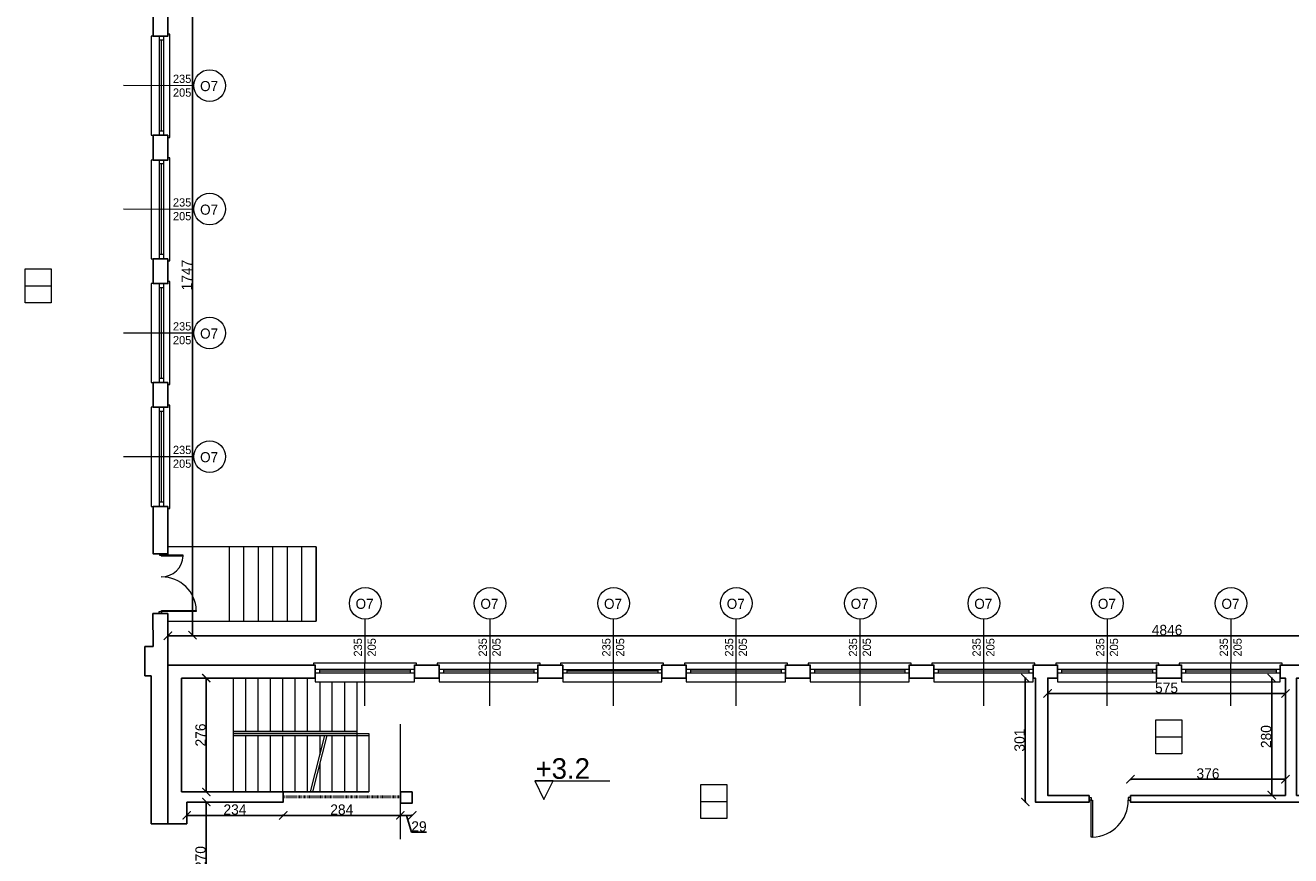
# Model space of a CAD drawing. Header units: centimetres. Extents: x -17621 to 77377, y -18613 to 66.
# Tile 55 of 173: x 10492 to 13560, y -16300 to -14286. Entities that reach past the tile are written whole.
import ezdxf

# ---------------------------------------------------------------- set-up
doc = ezdxf.new("R2010")
doc.units = ezdxf.units.CM
doc.linetypes.add('ACAD_ISO03W100', pattern=[30, 12, -18])
doc.layers.add('0-wymiarowanie rys.CAD', color=5, linetype='Continuous', lineweight=0, true_color=0x0000ff)
for name, color, linetype, lineweight in [('a_drzwi i okna', 2, 'Continuous', 0), ('a_inwentaryzacja', 141, 'Continuous', 0), ('a_wymiarowanie', 211, 'Continuous', 0), ('drzwi', 2, 'Continuous', 0), ('pomieszczenia', 191, 'Continuous', 5)]:
    doc.layers.add(name, color=color, linetype=linetype, lineweight=lineweight)
for name, color, linetype in [('PDF2_A220 ŚCIANY WEWNĘTRZNE', 7, 'Continuous'), ('PDF2_A250 SCHODY', 7, 'Continuous'), ('PDF2_A310 STOLARKA ZEWNĘTRZNA', 7, 'Continuous'), ('PDF5_A710 OZNACZENIA KOMUNIKACJI', 7, 'Continuous'), ('PDF5_Text', 7, 'Continuous')]:
    doc.layers.add(name, color=color, linetype=linetype)
doc.styles.add('PDF Century Gothic', font='GOTHIC.TTF')
doc.dimstyles.new('ISO-25', dxfattribs={"dimtxt": 25, "dimasz": 20, "dimexe": 0.6, "dimexo": 0.375, "dimtad": 1, "dimdec": 0, "dimtxsty": 'PDF Century Gothic', "dimblk": 'ARCHTICK', "dimcen": 2.5, "dimadec": 1, "dimazin": 0, "dimtfac": 1, "dimtdec": 0, "dimtmove": 0, "dimatfit": 3, "dimldrblk": 'ARCHTICK', "dimfxl": 2, "dimfxlon": 1, "dimarcsym": 0})

# ---------------------------------------------------------------- blocks, each defined once
blk = doc.blocks.new('_ArchTick')
at = {"color": 0, "linetype": 'ByBlock', "const_width": 0.15}
blk.add_lwpolyline([(-0.5, -0.5), (0.5, 0.5)], dxfattribs=at)
blk = doc.blocks.new('*D258')
at = {"layer": 'a_wymiarowanie', "color": 0, "lineweight": -2, "transparency": 16777216}
for p, q in [((10928.7, -16169.8), (10931.3, -16169.8)), ((10930.7, -16439), (10930.7, -16169.8)), ((10928.7, -16439), (10931.3, -16439))]:
    blk.add_line(p, q, dxfattribs=at)
at = {"layer": 'Defpoints', "color": 0, "transparency": 16777216}
for p in [(10883.2, -16169.8), (10930.7, -16169.8), (10883.2, -16439)]:
    blk.add_point(p, dxfattribs=at)
at = {"layer": 'a_wymiarowanie', "color": 0, "lineweight": -2, "transparency": 16777216, "xscale": 20, "yscale": 20, "zscale": 20}
for p, rotation in [((10930.7, -16169.8), 90), ((10930.7, -16439), 270)]:
    blk.add_blockref('_ArchTick', p, dxfattribs=dict(at, rotation=rotation))
at = {"layer": 'a_wymiarowanie', "color": 0, "lineweight": 0, "transparency": 16777216, "insert": (10916.9, -16304.4), "char_height": 25, "attachment_point": 5, "rotation": 90, "style": 'PDF Century Gothic'}
blk.add_mtext('270', dxfattribs=at)
blk = doc.blocks.new('*D98')
at = {"layer": 'a_wymiarowanie', "color": 0, "lineweight": -2, "transparency": 16777216}
for p, q in [((12971, -15904.4), (12971, -15907)), ((12971, -15906.4), (13547.6, -15906.4)), ((13547.6, -15904.4), (13547.6, -15907))]:
    blk.add_line(p, q, dxfattribs=at)
at = {"layer": 'Defpoints', "color": 0, "transparency": 16777216}
for p in [(12971, -15869.2), (13547.6, -15869.2), (13547.6, -15906.4)]:
    blk.add_point(p, dxfattribs=at)
at = {"layer": 'a_wymiarowanie', "color": 0, "lineweight": -2, "transparency": 16777216, "xscale": 20, "yscale": 20, "zscale": 20, "rotation": 180}
blk.add_blockref('_ArchTick', (12971, -15906.4), dxfattribs=at)
at = {"layer": 'a_wymiarowanie', "color": 0, "lineweight": -2, "transparency": 16777216, "xscale": 20, "yscale": 20, "zscale": 20}
blk.add_blockref('_ArchTick', (13547.6, -15906.4), dxfattribs=at)
at = {"layer": 'a_wymiarowanie', "color": 0, "lineweight": 0, "transparency": 16777216, "insert": (13259.3, -15893), "char_height": 25, "attachment_point": 5, "style": 'PDF Century Gothic'}
blk.add_mtext('575', dxfattribs=at)
blk = doc.blocks.new('*D99')
at = {"layer": 'a_wymiarowanie', "color": 0, "lineweight": -2, "transparency": 16777216}
for p, q in [((13516.5, -15869.2), (13513.9, -15869.2)), ((13514.5, -16152.9), (13514.5, -15869.2)), ((13516.5, -16152.9), (13513.9, -16152.9))]:
    blk.add_line(p, q, dxfattribs=at)
at = {"layer": 'Defpoints', "color": 0, "transparency": 16777216}
for p in [(13514.5, -15869.2), (13547.6, -15869.2), (13547.6, -16152.9)]:
    blk.add_point(p, dxfattribs=at)
at = {"layer": 'a_wymiarowanie', "color": 0, "lineweight": -2, "transparency": 16777216, "xscale": 20, "yscale": 20, "zscale": 20}
for p, rotation in [((13514.5, -15869.2), 90), ((13514.5, -16152.9), 270)]:
    blk.add_blockref('_ArchTick', p, dxfattribs=dict(at, rotation=rotation))
at = {"layer": 'a_wymiarowanie', "color": 0, "lineweight": 0, "transparency": 16777216, "insert": (13500.8, -16011.1), "char_height": 25, "attachment_point": 5, "rotation": 90, "style": 'PDF Century Gothic'}
blk.add_mtext('280', dxfattribs=at)
blk = doc.blocks.new('*D100')
at = {"layer": 'a_wymiarowanie', "color": 0, "lineweight": -2, "transparency": 16777216}
for p, q in [((13171.7, -16116.5), (13171.7, -16113.9)), ((13171.7, -16114.5), (13547.6, -16114.5)), ((13547.6, -16116.5), (13547.6, -16113.9))]:
    blk.add_line(p, q, dxfattribs=at)
at = {"layer": 'Defpoints', "color": 0, "transparency": 16777216}
for p in [(13547.6, -16114.5), (13171.7, -16152.9), (13547.6, -16152.9)]:
    blk.add_point(p, dxfattribs=at)
at = {"layer": 'a_wymiarowanie', "color": 0, "lineweight": -2, "transparency": 16777216, "xscale": 20, "yscale": 20, "zscale": 20, "rotation": 180}
blk.add_blockref('_ArchTick', (13171.7, -16114.5), dxfattribs=at)
at = {"layer": 'a_wymiarowanie', "color": 0, "lineweight": -2, "transparency": 16777216, "xscale": 20, "yscale": 20, "zscale": 20}
blk.add_blockref('_ArchTick', (13547.6, -16114.5), dxfattribs=at)
at = {"layer": 'a_wymiarowanie', "color": 0, "lineweight": 0, "transparency": 16777216, "insert": (13359.7, -16100.8), "char_height": 25, "attachment_point": 5, "style": 'PDF Century Gothic'}
blk.add_mtext('376', dxfattribs=at)
blk = doc.blocks.new('*D277')
at = {"layer": 'a_wymiarowanie', "color": 0, "lineweight": -2, "transparency": 16777216}
for p, q in [((10928.7, -15869.2), (10931.3, -15869.2)), ((10930.7, -16145.3), (10930.7, -15869.2)), ((10928.7, -16145.3), (10931.3, -16145.3))]:
    blk.add_line(p, q, dxfattribs=at)
at = {"layer": 'Defpoints', "color": 0, "transparency": 16777216}
for p in [(10870.5, -15869.2), (10930.7, -15869.2), (10870.5, -16145.3)]:
    blk.add_point(p, dxfattribs=at)
at = {"layer": 'a_wymiarowanie', "color": 0, "lineweight": -2, "transparency": 16777216, "xscale": 20, "yscale": 20, "zscale": 20}
for p, rotation in [((10930.7, -15869.2), 90), ((10930.7, -16145.3), 270)]:
    blk.add_blockref('_ArchTick', p, dxfattribs=dict(at, rotation=rotation))
at = {"layer": 'a_wymiarowanie', "color": 0, "lineweight": 0, "transparency": 16777216, "insert": (10916.9, -16007.2), "char_height": 25, "attachment_point": 5, "rotation": 90, "style": 'PDF Century Gothic'}
blk.add_mtext('276', dxfattribs=at)
blk = doc.blocks.new('*D512')
at = {"layer": 'a_wymiarowanie', "color": 0, "lineweight": -2, "transparency": 16777216}
for p, q in [((10883.2, -16200), (10883.2, -16202.6)), ((11117.2, -16200), (11117.2, -16202.6)), ((10883.2, -16202), (11117.2, -16202))]:
    blk.add_line(p, q, dxfattribs=at)
at = {"layer": 'Defpoints', "color": 0, "transparency": 16777216}
for p in [(10883.2, -16169.8), (11117.2, -16169.8), (11117.2, -16202)]:
    blk.add_point(p, dxfattribs=at)
at = {"layer": 'a_wymiarowanie', "color": 0, "lineweight": -2, "transparency": 16777216, "xscale": 20, "yscale": 20, "zscale": 20, "rotation": 180}
blk.add_blockref('_ArchTick', (10883.2, -16202), dxfattribs=at)
at = {"layer": 'a_wymiarowanie', "color": 0, "lineweight": -2, "transparency": 16777216, "xscale": 20, "yscale": 20, "zscale": 20}
blk.add_blockref('_ArchTick', (11117.2, -16202), dxfattribs=at)
at = {"layer": 'a_wymiarowanie', "color": 0, "lineweight": 0, "transparency": 16777216, "insert": (11000.2, -16188.2), "char_height": 25, "attachment_point": 5, "style": 'PDF Century Gothic'}
blk.add_mtext('234', dxfattribs=at)
blk = doc.blocks.new('*D513')
at = {"layer": 'a_wymiarowanie', "color": 0, "lineweight": -2, "transparency": 16777216}
for p, q in [((11117.2, -16200), (11117.2, -16202.6)), ((11401.3, -16200), (11401.3, -16202.6)), ((11117.2, -16202), (11401.3, -16202))]:
    blk.add_line(p, q, dxfattribs=at)
at = {"layer": 'Defpoints', "color": 0, "transparency": 16777216}
for p in [(11117.2, -16169.8), (11401.3, -16158.8), (11401.3, -16202)]:
    blk.add_point(p, dxfattribs=at)
at = {"layer": 'a_wymiarowanie', "color": 0, "lineweight": -2, "transparency": 16777216, "xscale": 20, "yscale": 20, "zscale": 20, "rotation": 180}
blk.add_blockref('_ArchTick', (11117.2, -16202), dxfattribs=at)
at = {"layer": 'a_wymiarowanie', "color": 0, "lineweight": -2, "transparency": 16777216, "xscale": 20, "yscale": 20, "zscale": 20}
blk.add_blockref('_ArchTick', (11401.3, -16202), dxfattribs=at)
at = {"layer": 'a_wymiarowanie', "color": 0, "lineweight": 0, "transparency": 16777216, "insert": (11259.2, -16188.2), "char_height": 25, "attachment_point": 5, "style": 'PDF Century Gothic'}
blk.add_mtext('284', dxfattribs=at)
blk = doc.blocks.new('*D514')
at = {"layer": 'a_wymiarowanie', "color": 0, "lineweight": -2, "transparency": 16777216}
for p, q in [((11401.3, -16200), (11401.3, -16202.6)), ((11430.3, -16200), (11430.3, -16202.6)), ((11401.3, -16202), (11430.3, -16202)), ((11415.8, -16202), (11428.1, -16242.9)), ((11428.1, -16242.9), (11464.7, -16242.9))]:
    blk.add_line(p, q, dxfattribs=at)
at = {"layer": 'Defpoints', "color": 0, "transparency": 16777216}
for p in [(11401.3, -16158.8), (11430.3, -16172.3), (11430.3, -16202)]:
    blk.add_point(p, dxfattribs=at)
at = {"layer": 'a_wymiarowanie', "color": 0, "lineweight": -2, "transparency": 16777216, "xscale": 20, "yscale": 20, "zscale": 20, "rotation": 180}
blk.add_blockref('_ArchTick', (11401.3, -16202), dxfattribs=at)
at = {"layer": 'a_wymiarowanie', "color": 0, "lineweight": -2, "transparency": 16777216, "xscale": 20, "yscale": 20, "zscale": 20}
blk.add_blockref('_ArchTick', (11430.3, -16202), dxfattribs=at)
at = {"layer": 'a_wymiarowanie', "color": 0, "lineweight": 0, "transparency": 16777216, "insert": (11446.4, -16229.1), "char_height": 25, "attachment_point": 5, "style": 'PDF Century Gothic'}
blk.add_mtext('29', dxfattribs=at)
blk = doc.blocks.new('*D515')
at = {"layer": 'a_wymiarowanie', "color": 0, "lineweight": -2, "transparency": 16777216}
for p, q in [((12918.8, -15869.2), (12916.2, -15869.2)), ((12916.8, -15869.2), (12916.8, -16169.8)), ((12918.8, -16169.8), (12916.2, -16169.8))]:
    blk.add_line(p, q, dxfattribs=at)
at = {"layer": 'Defpoints', "color": 0, "transparency": 16777216}
for p in [(12941.4, -15869.2), (12916.8, -16169.8), (12941.4, -16169.8)]:
    blk.add_point(p, dxfattribs=at)
at = {"layer": 'a_wymiarowanie', "color": 0, "lineweight": -2, "transparency": 16777216, "xscale": 20, "yscale": 20, "zscale": 20}
for p, rotation in [((12916.8, -15869.2), 90), ((12916.8, -16169.8), 270)]:
    blk.add_blockref('_ArchTick', p, dxfattribs=dict(at, rotation=rotation))
at = {"layer": 'a_wymiarowanie', "color": 0, "lineweight": 0, "transparency": 16777216, "insert": (12903, -16019.5), "char_height": 25, "attachment_point": 5, "rotation": 90, "style": 'PDF Century Gothic'}
blk.add_mtext('301', dxfattribs=at)
blk = doc.blocks.new('*D1055')
at = {"layer": '0-wymiarowanie rys.CAD', "color": 0, "linetype": 'Continuous', "lineweight": -2, "transparency": 16777216}
for p, q in [((10837.5, -15768.4), (10837.5, -15765.8)), ((15683.7, -15766.4), (10837.5, -15766.4)), ((15683.7, -15768.4), (15683.7, -15765.8))]:
    blk.add_line(p, q, dxfattribs=at)
at = {"layer": 'Defpoints', "color": 0, "linetype": 'Continuous', "transparency": 16777216}
for p in [(10837.5, -15766.4), (10837.5, -15837.9), (15683.7, -15837.1)]:
    blk.add_point(p, dxfattribs=at)
at = {"layer": '0-wymiarowanie rys.CAD', "color": 0, "linetype": 'Continuous', "lineweight": -2, "transparency": 16777216, "xscale": 20, "yscale": 20, "zscale": 20, "rotation": 180}
blk.add_blockref('_ArchTick', (10837.5, -15766.4), dxfattribs=at)
at = {"layer": '0-wymiarowanie rys.CAD', "color": 0, "linetype": 'Continuous', "lineweight": -2, "transparency": 16777216, "xscale": 20, "yscale": 20, "zscale": 20}
blk.add_blockref('_ArchTick', (15683.7, -15766.4), dxfattribs=at)
at = {"layer": '0-wymiarowanie rys.CAD', "color": 0, "linetype": 'Continuous', "transparency": 16777216, "insert": (13260.6, -15752.7), "char_height": 25, "attachment_point": 5, "style": 'PDF Century Gothic'}
blk.add_mtext('4846', dxfattribs=at)
blk = doc.blocks.new('*D1056')
at = {"layer": '0-wymiarowanie rys.CAD', "color": 0, "linetype": 'Continuous', "lineweight": -2, "transparency": 16777216}
for p, q in [((10895.2, -14018.4), (10897.8, -14018.4)), ((10897.2, -15765.2), (10897.2, -14018.4)), ((10895.2, -15765.2), (10897.8, -15765.2))]:
    blk.add_line(p, q, dxfattribs=at)
at = {"layer": 'Defpoints', "color": 0, "linetype": 'Continuous', "transparency": 16777216}
for p in [(10838.7, -14018.4), (10897.2, -14018.4), (10838.7, -15765.2)]:
    blk.add_point(p, dxfattribs=at)
at = {"layer": '0-wymiarowanie rys.CAD', "color": 0, "linetype": 'Continuous', "lineweight": -2, "transparency": 16777216, "xscale": 20, "yscale": 20, "zscale": 20}
for p, rotation in [((10897.2, -14018.4), 90), ((10897.2, -15765.2), 270)]:
    blk.add_blockref('_ArchTick', p, dxfattribs=dict(at, rotation=rotation))
at = {"layer": '0-wymiarowanie rys.CAD', "color": 0, "linetype": 'Continuous', "transparency": 16777216, "insert": (10883.5, -14891.8), "char_height": 25, "attachment_point": 5, "rotation": 90, "style": 'PDF Century Gothic'}
blk.add_mtext('1747', dxfattribs=at)

msp = doc.modelspace()

# ---------------------------------------------------------------- linework, layer by layer
at = {"layer": 'a_drzwi i okna'}
for p, q in [((10900.5, -14432.6), (10730.3, -14432.2)), ((10900.5, -14732.3), (10730.3, -14731.9)), ((10900.5, -15032.9), (10730.3, -15032.5)), ((10900.5, -15332.6), (10730.3, -15332.2)), ((11315.2, -15726.2), (11314.7, -15936.4)), ((11617.9, -15726.2), (11617.4, -15936.4)), ((11917.6, -15726.2), (11917.1, -15936.4)), ((12215.2, -15726.2), (12214.7, -15936.4)), ((12515.8, -15726.2), (12515.3, -15936.4)), ((12815.5, -15726.2), (12815, -15936.4)), ((13115.2, -15726.2), (13114.7, -15936.4)), ((13415, -15726.2), (13414.4, -15936.4))]:
    msp.add_line(p, q, dxfattribs=at)
for centre in [(10938.9, -14432.1), (10938.9, -14731.8), (10938.9, -15032.4), (10938.9, -15332.1), (11316, -15687.8), (11618.7, -15687.8), (11918.4, -15687.8), (12216, -15687.8), (12516.6, -15687.8), (12816.3, -15687.8), (13116, -15687.8), (13415.7, -15687.8)]:
    msp.add_circle(centre, 38.4, dxfattribs=at)
at = {"layer": 'a_inwentaryzacja', "lineweight": 25}
for p, q in [((10801, -15712.6), (10837.5, -15712.6)), ((10801.9, -15792.2), (10801, -15712.6)), ((10837.5, -15712.6), (10837.5, -16222.3)), ((10781.6, -15863.3), (10781.6, -15792.2)), ((10781.6, -15792.2), (10801.9, -15792.2)), ((10797.4, -15863.3), (10781.6, -15863.3)), ((10797.4, -16222.3), (10797.4, -15863.3)), ((10837.5, -15837.9), (11194.7, -15837.9)), ((11194.7, -15837.9), (11194.7, -15869.2)), ((11194.7, -15869.2), (10870.5, -15869.2)), ((10870.5, -15869.2), (10870.5, -16145.3)), ((10883.2, -16169.8), (10883.2, -16222.3)), ((10883.2, -16222.3), (10797.4, -16222.3))]:
    msp.add_line(p, q, dxfattribs=at)
at = {"layer": 'a_inwentaryzacja', "linetype": 'ACAD_ISO03W100', "lineweight": 25, "ltscale": 0.1}
for p, q in [((11117.2, -16155.2), (11401.3, -16155.2)), ((11117.2, -16158.5), (11401.3, -16158.5))]:
    msp.add_line(p, q, dxfattribs=at)
at = {"layer": 'a_inwentaryzacja', "lineweight": 25}
for points in [[(10801, -14312.2), (10837.5, -14312.2), (10801.9, -14312.2), (10801.9, -14252.1), (10837.5, -14252.1), (10837.5, -14312.2)], [(10870.5, -16145.3), (11117.2, -16145.3), (11117.2, -16169.8), (10883.2, -16169.8)]]:
    msp.add_lwpolyline(points, dxfattribs=at)
for points in [[(10837.5, -14552.7), (10801.9, -14552.7), (10801.9, -14612.8), (10837.5, -14612.8)], [(10837.5, -14852.4), (10801.9, -14852.4), (10801.9, -14912.5), (10837.5, -14912.5)], [(10837.5, -15152.1), (10801.9, -15152.1), (10801.9, -15212.2), (10837.5, -15212.2)], [(10837.5, -15452.7), (10801.9, -15452.7), (10801.9, -15567.8), (10837.5, -15567.8)], [(11495.3, -15869.2), (11435.2, -15869.2), (11435.2, -15837.9), (11495.3, -15837.9)], [(11795, -15869.2), (11734.9, -15869.2), (11734.9, -15837.9), (11795, -15837.9)], [(12094.7, -15869.2), (12035.5, -15869.2), (12035.5, -15837.9), (12094.7, -15837.9)], [(12395.3, -15869.2), (12335.2, -15869.2), (12335.2, -15837.9), (12395.3, -15837.9)], [(12695, -15869.2), (12634.9, -15869.2), (12634.9, -15837.9), (12695, -15837.9)], [(13071.8, -16153.7), (12971, -16153.7), (12971, -15869.2), (12994.7, -15869.2), (12994.7, -15837.9), (12935.5, -15837.9), (12935.5, -15869.2), (12941.4, -15869.2), (12941.4, -16169.8), (13071.8, -16169.8)], [(13171.7, -16153.7), (13171.7, -16169.8), (13860, -16169.8), (13860, -16153.7), (13854.1, -16153.7), (13854.1, -15972.9), (13842.3, -15972.9), (13842.3, -16153.7), (13574.7, -16153.7), (13574.7, -15869.2), (13595, -15869.2), (13595, -15837.9), (13534.9, -15837.9), (13534.9, -15869.2), (13547.6, -15869.2), (13547.6, -16153.7)], [(13295.3, -15837.9), (13295.3, -15869.2), (13235.2, -15869.2), (13235.2, -15837.9)], [(11430.3, -16145.3), (11401.3, -16145.3), (11401.3, -16172.3), (11430.3, -16172.3)]]:
    msp.add_lwpolyline(points, close=True, dxfattribs=at)
at = {"layer": 'a_wymiarowanie', "lineweight": 0}
msp.add_line((11401.3, -16259.4), (11401.3, -15981.3), dxfattribs=at)
at = {"layer": 'drzwi'}
for points in [[(10821.3, -15570.8), (10821.3, -15567.8), (10817.6, -15567.8), (10817.6, -15570.8), (10821.3, -15570.8), (10821.3, -15572.5), (10874.3, -15572.6), (10874.3, -15570.9), (10821.3, -15570.8)], [(10822.4, -15707.9), (10822.4, -15712.5), (10816.5, -15712.5), (10816.5, -15707.9), (10822.4, -15707.9), (10822.4, -15705.1), (10906.5, -15705.1), (10906.5, -15707.9), (10822.4, -15707.9)], [(13076.8, -16164.9), (13071.8, -16164.9), (13071.8, -16158.6), (13076.8, -16158.6), (13076.8, -16164.9), (13079.8, -16164.9), (13079.8, -16254.6), (13076.8, -16254.7), (13076.8, -16164.9)]]:
    msp.add_lwpolyline(points, dxfattribs=at)
msp.add_lwpolyline([(13166.5, -16164.9), (13171.5, -16164.9), (13171.5, -16158.6), (13166.5, -16158.6)], close=True, dxfattribs=at)
for centre, radius, start, end in [((10821.4, -15570.8), 52.9, 269.7824, 358.0517), ((10822.6, -15707.7), 83.9, 1.8363, 90.1055), ((13076.9, -16165.1), 89.7, 271.8363, 0.1055)]:
    msp.add_arc(centre, radius, start, end, dxfattribs=at)
at = {"layer": 'PDF2_A220 ŚCIANY WEWNĘTRZNE', "lineweight": 25}
for p, q in [((10870.5, -16145.3), (11325.1, -16145.3)), ((10837.5, -16222.3), (10797.4, -16222.3))]:
    msp.add_line(p, q, dxfattribs=at)
at = {"layer": 'PDF2_A250 SCHODY', "lineweight": 5}
for points in [[(10837.5, -15731.2), (10987.3, -15731.2), (10987.3, -15550.9), (10837.5, -15550.9)], [(11197.3, -15550.9), (11197.3, -15638.9), (11197.3, -15550.9), (10987.3, -15550.9)], [(11022, -15731.2), (11022, -15550.9)], [(11057.6, -15731.2), (11057.6, -15550.9)], [(11092.3, -15731.2), (11092.3, -15550.9)], [(11127.9, -15731.2), (11127.9, -15550.9)], [(11162.6, -15731.2), (11162.6, -15550.9)], [(10987.3, -15731.2), (11197.3, -15731.2), (11197.3, -15638.8), (11197.3, -15731.2)], [(10995.8, -15869.2), (10995.8, -15936.1)], [(11025.4, -15869.2), (11025.4, -15998.8)], [(11055.9, -15869.2), (11055.9, -15998.8)], [(11085.5, -15869.2), (11085.5, -15998.8)], [(11115.2, -15869.2), (11115.2, -15998.8)], [(11145.6, -15869.2), (11145.6, -15998.8)], [(11175.3, -15870.1), (11175.3, -15998.8)], [(11205.8, -15878.6), (11205.8, -15998.8)], [(11235.4, -15878.6), (11235.4, -15998.8)], [(11265.9, -15878.6), (11265.9, -15998.8)], [(11295.5, -15878.6), (11295.5, -16145.3)], [(10995.8, -15936.1), (10995.8, -16145.3)], [(11295.5, -15998.8), (10995.8, -15998.8), (11295.5, -15998.8)], [(10995.8, -16003.9), (11325.1, -16003.9), (11325.1, -16079.3)], [(10995.8, -16008.1), (11325.1, -16008.1)], [(11025.4, -16008.1), (11025.4, -16145.3)], [(11055.9, -16008.1), (11055.9, -16145.3)], [(11085.5, -16008.1), (11085.5, -16145.3)], [(11115.2, -16008.1), (11115.2, -16145.3)], [(11145.6, -16008.1), (11145.6, -16145.3)], [(11175.3, -16008.1), (11175.3, -16145.3)], [(11217.6, -16008.1), (11182.9, -16145.3)], [(11222.7, -16008.1), (11188, -16145.3)], [(11205.8, -16008.1), (11205.8, -16054.9)], [(11235.4, -16008.1), (11235.4, -16145.3)], [(11265.9, -16008.1), (11265.9, -16145.3)], [(11205.8, -16076.7), (11205.8, -16145.3)], [(11325.1, -16079.2), (11325.1, -16145.3)]]:
    msp.add_lwpolyline(points, dxfattribs=at)
at = {"layer": 'PDF2_A310 STOLARKA ZEWNĘTRZNA', "lineweight": 5}
for points in [[(10796.8, -14552.7), (10837.5, -14552.7), (10837.5, -14557.8), (10842.5, -14557.8), (10842.5, -14312.2), (10842.5, -14307.2), (10837.5, -14307.2), (10837.5, -14312.2), (10796.8, -14312.2)], [(10817.1, -14552.7), (10817.1, -14542.5), (10817.1, -14322.4), (10817.1, -14312.2), (10827.3, -14312.2), (10827.3, -14322.4), (10827.3, -14542.5), (10827.3, -14552.7)], [(10796.8, -14852.4), (10837.5, -14852.4), (10837.5, -14857.5), (10842.5, -14857.5), (10842.5, -14612.8), (10842.5, -14607.7), (10837.5, -14607.7), (10837.5, -14612.8), (10796.8, -14612.8)], [(10817.1, -14852.4), (10817.1, -14842.2), (10817.1, -14622.1), (10817.1, -14612.8), (10827.3, -14612.8), (10827.3, -14622.1), (10827.3, -14842.2), (10827.3, -14852.4)], [(10796.8, -15152.1), (10837.5, -15152.1), (10837.5, -15157.2), (10842.5, -15157.2), (10842.5, -14912.5), (10842.5, -14907.4), (10837.5, -14907.4), (10837.5, -14912.5), (10796.8, -14912.5)], [(10817.1, -15152.1), (10817.1, -15142.8), (10817.1, -14922.7), (10817.1, -14912.5), (10827.3, -14912.5), (10827.3, -14922.7), (10827.3, -15142.8), (10827.3, -15152.1)], [(10796.8, -15452.7), (10837.5, -15452.7), (10837.5, -15457.8), (10842.5, -15457.8), (10842.5, -15212.2), (10842.5, -15207.2), (10837.5, -15207.2), (10837.5, -15212.2), (10796.8, -15212.2)], [(10817.1, -15452.7), (10817.1, -15442.5), (10817.1, -15222.4), (10817.1, -15212.2), (10827.3, -15212.2), (10827.3, -15222.4), (10827.3, -15442.5), (10827.3, -15452.7)], [(11435.2, -15878.6), (11435.2, -15837.1), (11440.3, -15837.1), (11440.3, -15832.8), (11194.7, -15832.8), (11190.5, -15832.8), (11190.5, -15837.1), (11194.7, -15837.1), (11194.7, -15878.6)], [(11734.9, -15878.6), (11734.9, -15837.1), (11740, -15837.1), (11740, -15832.8), (11495.3, -15832.8), (11490.2, -15832.8), (11490.2, -15837.1), (11495.3, -15837.1), (11495.3, -15878.6)], [(12035.5, -15878.6), (12035.5, -15837.9), (12039.7, -15837.9), (12039.7, -15832.8), (11795, -15832.8), (11789.9, -15832.8), (11789.9, -15837.9), (11795, -15837.9), (11795, -15878.6)], [(12335.2, -15878.6), (12335.2, -15837.1), (12340.3, -15837.1), (12340.3, -15832.8), (12094.7, -15832.8), (12090.5, -15832.8), (12090.5, -15837.1), (12094.7, -15837.1), (12094.7, -15878.6)], [(12634.9, -15878.6), (12634.9, -15837.1), (12640, -15837.1), (12640, -15832.8), (12395.3, -15832.8), (12390.2, -15832.8), (12390.2, -15837.1), (12395.3, -15837.1), (12395.3, -15878.6)], [(12935.5, -15878.6), (12935.5, -15837.1), (12939.7, -15837.1), (12939.7, -15832.8), (12695, -15832.8), (12689.9, -15832.8), (12689.9, -15837.1), (12695, -15837.1), (12695, -15878.6)], [(13235.2, -15878.6), (13235.2, -15837.1), (13240.3, -15837.1), (13240.3, -15832.8), (12994.7, -15832.8), (12990.5, -15832.8), (12990.5, -15837.1), (12994.7, -15837.1), (12994.7, -15878.6)], [(13534.9, -15878.6), (13534.9, -15837.1), (13540, -15837.1), (13540, -15832.8), (13295.3, -15832.8), (13290.2, -15832.8), (13290.2, -15837.1), (13295.3, -15837.1), (13295.3, -15878.6)], [(11435.2, -15857.4), (11425, -15857.4), (11204.9, -15857.4), (11194.7, -15857.4), (11194.7, -15847.2), (11204.9, -15847.2), (11425, -15847.2), (11435.2, -15847.2)], [(11734.9, -15857.4), (11724.8, -15857.4), (11505.5, -15857.4), (11495.3, -15857.4), (11495.3, -15847.2), (11505.5, -15847.2), (11724.8, -15847.2), (11734.9, -15847.2)], [(12035.5, -15857.4), (12025.3, -15857.4), (11805.2, -15857.4), (11795, -15857.4), (11795, -15848.1), (11805.2, -15848.1), (12025.3, -15848.1), (12035.5, -15848.1)], [(12335.2, -15857.4), (12325, -15857.4), (12104.9, -15857.4), (12094.7, -15857.4), (12094.7, -15847.2), (12104.9, -15847.2), (12325, -15847.2), (12335.2, -15847.2)], [(12634.9, -15857.4), (12624.8, -15857.4), (12405.5, -15857.4), (12395.3, -15857.4), (12395.3, -15847.2), (12405.5, -15847.2), (12624.8, -15847.2), (12634.9, -15847.2)], [(12935.5, -15857.4), (12925.3, -15857.4), (12705.2, -15857.4), (12695, -15857.4), (12695, -15847.2), (12705.2, -15847.2), (12925.3, -15847.2), (12935.5, -15847.2)], [(13235.2, -15857.4), (13225, -15857.4), (13004.9, -15857.4), (12994.7, -15857.4), (12994.7, -15847.2), (13004.9, -15847.2), (13225, -15847.2), (13235.2, -15847.2)], [(13534.9, -15857.4), (13524.8, -15857.4), (13305.5, -15857.4), (13295.3, -15857.4), (13295.3, -15847.2), (13305.5, -15847.2), (13524.8, -15847.2), (13534.9, -15847.2)]]:
    msp.add_lwpolyline(points, close=True, dxfattribs=at)
for points in [[(10827.3, -14322.4), (10817.1, -14322.4)], [(10822.2, -14542.5), (10822.2, -14322.4)], [(10827.3, -14542.5), (10817.1, -14542.5)], [(10827.3, -14622.1), (10817.1, -14622.1)], [(10822.2, -14842.2), (10822.2, -14622.1)], [(10827.3, -14842.2), (10817.1, -14842.2)], [(10827.3, -14922.7), (10817.1, -14922.7)], [(10822.2, -15142.8), (10822.2, -14922.7)], [(10827.3, -15142.8), (10817.1, -15142.8)], [(10827.3, -15222.4), (10817.1, -15222.4)], [(10822.2, -15442.5), (10822.2, -15222.4)], [(10827.3, -15442.5), (10817.1, -15442.5)], [(11204.9, -15847.2), (11204.9, -15857.4)], [(11425, -15852.3), (11204.9, -15852.3)], [(11425, -15847.2), (11425, -15857.4)], [(11505.5, -15847.2), (11505.5, -15857.4)], [(11724.8, -15852.3), (11505.5, -15852.3)], [(11724.8, -15847.2), (11724.8, -15857.4)], [(11805.2, -15848.1), (11805.2, -15857.4)], [(12025.3, -15852.3), (11805.2, -15852.3)], [(12025.3, -15848.1), (12025.3, -15857.4)], [(12104.9, -15847.2), (12104.9, -15857.4)], [(12325, -15852.3), (12104.9, -15852.3)], [(12325, -15847.2), (12325, -15857.4)], [(12405.5, -15847.2), (12405.5, -15857.4)], [(12624.8, -15852.3), (12405.5, -15852.3)], [(12624.8, -15847.2), (12624.8, -15857.4)], [(12705.2, -15847.2), (12705.2, -15857.4)], [(12925.3, -15852.3), (12705.2, -15852.3)], [(12925.3, -15847.2), (12925.3, -15857.4)], [(13004.9, -15847.2), (13004.9, -15857.4)], [(13225, -15852.3), (13004.9, -15852.3)], [(13225, -15847.2), (13225, -15857.4)], [(13305.5, -15847.2), (13305.5, -15857.4)], [(13524.8, -15852.3), (13305.5, -15852.3)], [(13524.8, -15847.2), (13524.8, -15857.4)]]:
    msp.add_lwpolyline(points, dxfattribs=at)
at = {"layer": 'PDF5_A710 OZNACZENIA KOMUNIKACJI', "lineweight": 5}
msp.add_lwpolyline([(11727.3, -16118.6), (11772.2, -16118.6), (11727.3, -16118.6), (11749.3, -16163.5), (11772.2, -16118.6), (11727.3, -16118.6), (11749.3, -16163.5), (11772.2, -16118.6), (11909.4, -16118.6)], dxfattribs=at)
at = {"layer": 'pomieszczenia'}
for p, q in [((10491.8, -14917.6), (10554.9, -14917.6)), ((13233.4, -16011.5), (13296.5, -16011.5)), ((12129.9, -16168.5), (12193, -16168.5))]:
    msp.add_line(p, q, dxfattribs=at)
for points in [[(10491.8, -14876.4), (10554.9, -14876.4), (10554.9, -14958.8), (10491.8, -14958.8)], [(13233.4, -15970.3), (13296.5, -15970.3), (13296.5, -16052.6), (13233.4, -16052.6)], [(12129.9, -16127.3), (12193, -16127.3), (12193, -16209.7), (12129.9, -16209.7)]]:
    msp.add_lwpolyline(points, close=True, dxfattribs=at)

# ---------------------------------------------------------------- texts
at = {"layer": 'a_drzwi i okna', "style": 'PDF Century Gothic'}
for s, width, gutter_width, heights, insert, char_height, attachment_point in [('235\\P205', 179.816, 12.5, [162.8], (10849.8, -14405.8), 20, 1), ('O7', 220.698, 15.3, [199.8], (10915.6, -14446), 24.55, 7), ('235\\P205', 179.816, 12.5, [162.8], (10849.8, -14705.5), 20, 1), ('O7', 220.698, 15.3, [199.8], (10915.6, -14745.7), 24.55, 7), ('235\\P205', 179.816, 12.5, [162.8], (10849.8, -15006.1), 20, 1), ('O7', 220.698, 15.3, [199.8], (10915.6, -15046.2), 24.55, 7), ('235\\P205', 179.816, 12.5, [162.8], (10849.8, -15305.8), 20, 1), ('O7', 220.698, 15.3, [199.8], (10915.6, -15346), 24.55, 7), ('O7', 220.698, 15.3, [199.8], (11292.7, -15701.6), 24.55, 7), ('O7', 220.698, 15.3, [199.8], (11595.4, -15701.6), 24.55, 7), ('O7', 220.698, 15.3, [199.8], (11895.1, -15701.6), 24.55, 7), ('O7', 220.698, 15.3, [199.8], (12192.7, -15701.6), 24.55, 7), ('O7', 220.698, 15.3, [199.8], (12493.3, -15701.6), 24.55, 7), ('O7', 220.698, 15.3, [199.8], (12793, -15701.6), 24.55, 7), ('O7', 220.698, 15.3, [199.8], (13092.7, -15701.6), 24.55, 7), ('O7', 220.698, 15.3, [199.8], (13392.4, -15701.6), 24.55, 7)]:
    msp.add_mtext_dynamic_manual_height_columns(s, width=width, gutter_width=gutter_width, heights=heights, dxfattribs=dict(at, insert=insert, char_height=char_height, attachment_point=attachment_point))
at = {"layer": 'a_drzwi i okna', "char_height": 20, "attachment_point": 1, "rotation": 90, "style": 'PDF Century Gothic'}
for insert in [(11288.4, -15816.9), (11591, -15816.9), (11890.8, -15816.9), (12188.4, -15816.9), (12488.9, -15816.9), (12788.6, -15816.9), (13088.4, -15816.9), (13388.1, -15816.9)]:
    msp.add_mtext_dynamic_manual_height_columns('235\\P205', width=179.816, gutter_width=12.5, heights=[162.8], dxfattribs=dict(at, insert=insert))
at = {"layer": 'PDF5_Text', "insert": (11729.1, -16088.8), "char_height": 50, "attachment_point": 4, "style": 'PDF Century Gothic'}
msp.add_mtext('+3.2', dxfattribs=at)

# ---------------------------------------------------------------- dimensions: what is measured, and where the dimension line sits
at = {"layer": '0-wymiarowanie rys.CAD', "linetype": 'Continuous'}
dim = msp.add_linear_dim(base=(10897.2, -14018.4), p1=(10838.7, -15765.2), p2=(10838.7, -14018.4), angle=90, dimstyle='ISO-25', dxfattribs=at)
dim.commit()
dim.dimension.update_dxf_attribs({"geometry": '*D1056', "text_midpoint": (10883.5, -14891.8)})
dim = msp.add_linear_dim(base=(10837.5, -15766.4), p1=(15683.7, -15837.1), p2=(10837.5, -15837.9), dimstyle='ISO-25', dxfattribs=at)
dim.commit()
dim.dimension.update_dxf_attribs({"geometry": '*D1055', "text_midpoint": (13260.6, -15752.7)})
at = {"layer": 'a_wymiarowanie', "lineweight": 0}
for base, p1, p2, picture, middle in [((10930.7, -15869.2), (10870.5, -16145.3), (10870.5, -15869.2), '*D277', (10916.9, -16007.2)), ((12916.8, -16169.8), (12941.4, -15869.2), (12941.4, -16169.8), '*D515', (12903, -16019.5))]:
    dim = msp.add_linear_dim(base=base, p1=p1, p2=p2, angle=90, dimstyle='ISO-25', dxfattribs=at)
    dim.commit()
    dim.dimension.update_dxf_attribs({"geometry": picture, "text_midpoint": middle})
for base, p1, p2, text, picture, middle in [((13514.5, -15869.2), (13547.6, -16152.9), (13547.6, -15869.2), '280', '*D99', (13500.8, -16011.1)), ((10930.7, -16169.8), (10883.2, -16439), (10883.2, -16169.8), '270', '*D258', (10916.9, -16304.4))]:
    dim = msp.add_linear_dim(base=base, p1=p1, p2=p2, angle=90, text=text, dimstyle='ISO-25', dxfattribs=at)
    dim.commit()
    dim.dimension.update_dxf_attribs({"geometry": picture, "text_midpoint": middle})
dim = msp.add_linear_dim(base=(13547.6, -15906.4), p1=(12971, -15869.2), p2=(13547.6, -15869.2), text='575', dimstyle='ISO-25', dxfattribs=at)
dim.commit()
dim.dimension.update_dxf_attribs({"geometry": '*D98', "text_midpoint": (13259.3, -15893)})
for base, p1, p2, picture, middle in [((13547.6, -16114.5), (13171.7, -16152.9), (13547.6, -16152.9), '*D100', (13359.7, -16100.8)), ((11117.2, -16202), (10883.2, -16169.8), (11117.2, -16169.8), '*D512', (11000.2, -16188.2))]:
    dim = msp.add_linear_dim(base=base, p1=p1, p2=p2, dimstyle='ISO-25', dxfattribs=at)
    dim.commit()
    dim.dimension.update_dxf_attribs({"geometry": picture, "text_midpoint": middle})
for base, p1, p2, picture, middle in [((11401.3, -16202), (11117.2, -16169.8), (11401.3, -16158.8), '*D513', (11259.2, -16188.2)), ((11430.3, -16202), (11401.3, -16158.8), (11430.3, -16172.3), '*D514', (11428.7, -16229.1))]:
    dim = msp.add_linear_dim(base=base, p1=p1, p2=p2, dimstyle='ISO-25', override={"dimtmove": 1}, dxfattribs=at)
    dim.commit()
    dim.dimension.update_dxf_attribs({"geometry": picture, "text_midpoint": middle})

doc.saveas('drawing.dxf')
